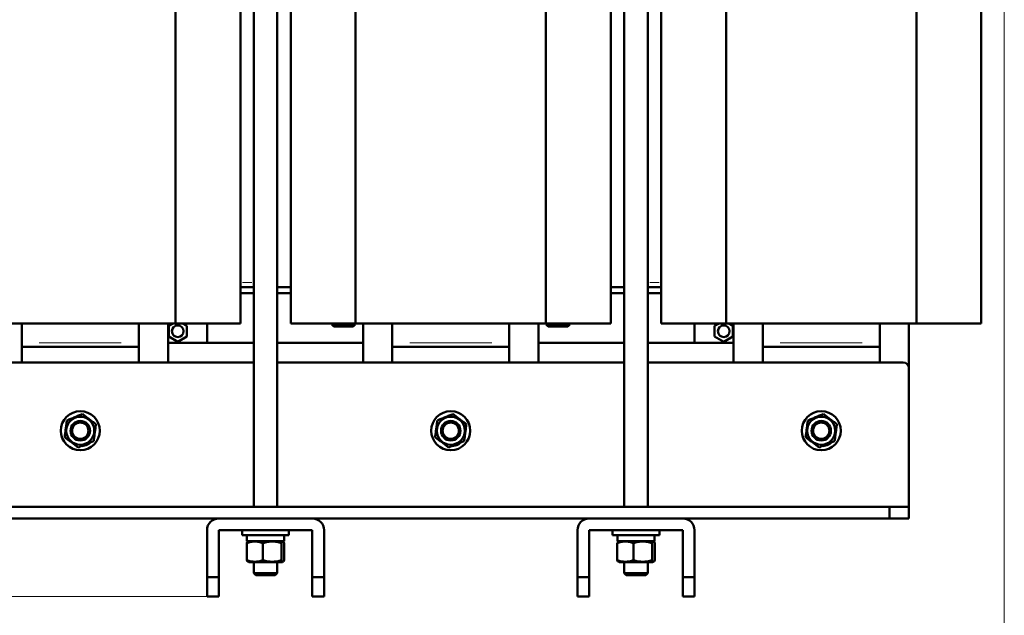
# Model space of a CAD drawing. Header units: millimetres. Extents: x 0 to 1198, y 0 to 1680.
# Tile 3 of 5: x 401 to 906, y 335 to 640. Entities that reach past the tile are written whole.
import ezdxf

# ---------------------------------------------------------------- set-up
doc = ezdxf.new("R2010")
doc.units = ezdxf.units.MM
doc.header["$LTSCALE"] = 4
doc.linetypes.add('SLD-Сплошная', pattern=[0])
doc.styles.add('SLDTEXTSTYLE0', font='TXT', dxfattribs={"width": 0.7})
doc.styles.add('SLDTEXTSTYLE1', font='TXT', dxfattribs={"width": 0.7, "bigfont": 'bigfont'})
doc.dimstyles.new('SLDDIMSTYLE0', dxfattribs={"dimtxt": 20, "dimasz": 20, "dimexe": 0, "dimexo": 0.0625, "dimgap": 5, "dimtad": 2, "dimdec": 1, "dimrnd": 1e-09, "dimzin": 12, "dimdsep": 46, "dimtxsty": 'SLDTEXTSTYLE0', "dimsah": 1, "dimcen": 0.09, "dimadec": 0, "dimazin": 3, "dimtfac": 1, "dimtdec": 3, "dimtofl": 0, "dimtmove": 0, "dimatfit": 3, "dimfxl": 0, "dimfrac": 2, "dimtolj": 1, "dimtzin": 12, "dimarcsym": 0})

# ---------------------------------------------------------------- blocks, each defined once
blk = doc.blocks.new('_D')
at = {"color": 7, "linetype": 'SLD-Сплошная', "lineweight": 0}
for p, q in [((496.6, 944.81), (273.55, 944.81)), ((277.55, 344.81), (277.55, 944.81)), ((496.6, 344.81), (273.55, 344.81))]:
    blk.add_line(p, q, dxfattribs=at)
at = {"color": 7, "linetype": 'SLD-Сплошная', "lineweight": 18}
for points in [[(277.55, 944.81), (274.47, 924.81), (280.63, 924.81)], [(277.55, 344.81), (280.63, 364.81), (274.47, 364.81)]]:
    blk.add_solid(points, dxfattribs=at)
at = {"color": 7, "linetype": 'SLD-Сплошная', "lineweight": 18, "insert": (251.77, 638.41), "char_height": 20, "attachment_point": 1, "rotation": 90, "style": 'SLDTEXTSTYLE1'}
blk.add_mtext('В', dxfattribs=at)
blk = doc.blocks.new('_D_1')
at = {"color": 7, "linetype": 'SLD-Сплошная', "lineweight": 0}
for p, q in [((905.53, 715.08), (905.53, 268.81)), ((349.55, 484.77), (349.55, 268.81)), ((349.55, 272.81), (905.53, 272.81))]:
    blk.add_line(p, q, dxfattribs=at)
at = {"color": 7, "linetype": 'SLD-Сплошная', "lineweight": 18}
for points in [[(349.55, 272.81), (369.55, 269.73), (369.55, 275.89)], [(905.53, 272.81), (885.53, 275.89), (885.53, 269.73)]]:
    blk.add_solid(points, dxfattribs=at)
at = {"color": 7, "linetype": 'SLD-Сплошная', "lineweight": 18, "insert": (619.72, 298.59), "char_height": 20, "attachment_point": 1, "style": 'SLDTEXTSTYLE1'}
blk.add_mtext('Ш', dxfattribs=at)

msp = doc.modelspace()

# ---------------------------------------------------------------- linework, layer by layer
at = {"color": 7, "linetype": 'SLD-Сплошная', "lineweight": 50}
for p, q in [((520.64, 839.71), (520.64, 390.81)), ((532.64, 390.81), (532.64, 839.71)), ((710.64, 839.71), (710.64, 390.81)), ((722.64, 390.81), (722.64, 839.71)), ((480.42, 814.81), (480.42, 484.81)), ((513.74, 484.81), (513.74, 814.81)), ((539.55, 814.81), (539.55, 484.81)), ((572.87, 814.81), (572.87, 484.81)), ((670.42, 814.81), (670.42, 484.81)), ((703.74, 484.81), (703.74, 814.81)), ((729.55, 814.81), (729.55, 484.81)), ((762.87, 814.81), (762.87, 484.81)), ((860.42, 814.81), (860.42, 484.81)), ((893.74, 484.81), (893.74, 814.81)), ((513.74, 503.31), (520.64, 503.31)), ((520.64, 500.31), (513.74, 500.31)), ((532.64, 503.31), (539.55, 503.31)), ((539.55, 500.31), (532.64, 500.31)), ((703.74, 503.31), (710.64, 503.31)), ((710.64, 500.31), (703.74, 500.31)), ((722.64, 503.31), (729.55, 503.31)), ((729.55, 500.31), (722.64, 500.31)), ((382.87, 484.81), (480.42, 484.81)), ((401.64, 484.81), (401.64, 474.81)), ((461.64, 484.81), (461.64, 474.81)), ((476.64, 484.81), (476.64, 464.81)), ((476.97, 483.51), (479.22, 484.81)), ((480.42, 484.81), (513.74, 484.81)), ((484.07, 484.81), (486.32, 483.51)), ((496.64, 474.81), (496.64, 484.81)), ((496.64, 484.81), (496.64, 474.81)), ((539.55, 484.81), (572.87, 484.81)), ((560.64, 484.81), (560.64, 484.31)), ((572.64, 484.31), (572.64, 484.81)), ((572.87, 484.81), (670.42, 484.81)), ((576.64, 464.81), (576.64, 484.81)), ((591.64, 484.81), (591.64, 474.81)), ((651.64, 484.81), (651.64, 474.81)), ((666.64, 484.81), (666.64, 464.81)), ((670.42, 484.81), (703.74, 484.81)), ((670.64, 484.81), (670.64, 484.31)), ((682.64, 484.31), (682.64, 484.81)), ((729.55, 484.81), (762.87, 484.81)), ((746.64, 484.81), (746.64, 474.81)), ((756.97, 483.51), (759.22, 484.81)), ((762.87, 484.81), (860.42, 484.81)), ((764.07, 484.81), (766.32, 483.51)), ((766.64, 464.81), (766.64, 484.81)), ((781.64, 484.81), (781.64, 474.81)), ((841.64, 484.81), (841.64, 474.81)), ((856.64, 484.81), (856.64, 461.81)), ((860.42, 484.81), (893.74, 484.81)), ((476.97, 478.11), (476.97, 483.51)), ((486.32, 483.51), (486.32, 478.11)), ((560.64, 484.31), (561.64, 483.31)), ((560.64, 484.31), (572.64, 484.31)), ((561.64, 483.31), (566.64, 483.31)), ((566.64, 483.31), (571.64, 483.31)), ((571.64, 483.31), (572.64, 484.31)), ((670.64, 484.31), (671.64, 483.31)), ((670.64, 484.31), (682.64, 484.31)), ((671.64, 483.31), (676.64, 483.31)), ((676.64, 483.31), (681.64, 483.31)), ((681.64, 483.31), (682.64, 484.31)), ((756.97, 478.11), (756.97, 483.51)), ((766.32, 483.51), (766.32, 478.11)), ((401.64, 474.81), (401.64, 472.81)), ((461.64, 474.81), (461.64, 472.81)), ((520.64, 474.81), (476.64, 474.81)), ((481.64, 475.41), (476.97, 478.11)), ((486.32, 478.11), (481.64, 475.41)), ((576.64, 474.81), (532.64, 474.81)), ((591.64, 474.81), (591.64, 472.81)), ((651.64, 474.81), (651.64, 472.81)), ((710.64, 474.81), (666.64, 474.81)), ((766.64, 474.81), (722.64, 474.81)), ((761.64, 475.41), (756.97, 478.11)), ((766.32, 478.11), (761.64, 475.41)), ((781.64, 474.81), (781.64, 472.81)), ((841.64, 474.81), (841.64, 472.81)), ((401.64, 472.81), (401.64, 464.81)), ((401.64, 472.81), (461.64, 472.81)), ((461.64, 464.81), (461.64, 472.81)), ((591.64, 472.81), (591.64, 464.81)), ((591.64, 472.81), (651.64, 472.81)), ((651.64, 464.81), (651.64, 472.81)), ((781.64, 472.81), (841.64, 472.81)), ((781.64, 472.81), (781.64, 464.81)), ((841.64, 464.81), (841.64, 472.81)), ((401.64, 464.81), (389.64, 464.81)), ((401.64, 464.81), (461.64, 464.81)), ((520.64, 464.81), (461.64, 464.81)), ((591.64, 464.81), (532.64, 464.81)), ((591.64, 464.81), (651.64, 464.81)), ((710.64, 464.81), (651.64, 464.81)), ((781.64, 464.81), (722.64, 464.81)), ((781.64, 464.81), (841.64, 464.81)), ((853.64, 464.81), (841.64, 464.81)), ((856.64, 390.81), (856.64, 461.81)), ((434.69, 422.46), (434.52, 422.88)), ((436.84, 423.78), (436.02, 423.16)), ((624.69, 422.46), (624.52, 422.88)), ((626.84, 423.78), (626.02, 423.16)), ((814.69, 422.46), (814.52, 422.88)), ((816.84, 423.78), (816.02, 423.16)), ((396.64, 390.81), (846.64, 390.81)), ((846.64, 390.81), (846.64, 384.81)), ((846.64, 390.81), (856.64, 390.81)), ((856.64, 384.81), (856.64, 390.81)), ((502.64, 384.81), (396.64, 384.81)), ((502.64, 384.81), (550.64, 384.81)), ((692.64, 384.81), (550.64, 384.81)), ((740.64, 384.81), (692.64, 384.81)), ((846.64, 384.81), (740.64, 384.81)), ((856.64, 384.81), (846.64, 384.81)), ((496.64, 354.81), (496.64, 378.81)), ((502.64, 378.81), (502.64, 354.81)), ((550.64, 378.81), (502.64, 378.81)), ((514.64, 378.81), (514.64, 376.31)), ((538.64, 376.31), (538.64, 378.81)), ((550.64, 354.81), (550.64, 378.81)), ((556.64, 378.81), (556.64, 354.81)), ((686.64, 378.81), (686.64, 354.81)), ((740.64, 378.81), (692.64, 378.81)), ((692.64, 378.81), (692.64, 354.81)), ((704.64, 378.81), (704.64, 376.31)), ((728.64, 376.31), (728.64, 378.81)), ((740.64, 354.81), (740.64, 378.81)), ((746.64, 354.81), (746.64, 378.81)), ((514.64, 376.31), (538.64, 376.31)), ((517.09, 376.31), (517.09, 373.21)), ((536.19, 373.21), (536.19, 376.31)), ((704.64, 376.31), (728.64, 376.31)), ((707.09, 376.31), (707.09, 373.21)), ((726.19, 373.21), (726.19, 376.31)), ((517.04, 372.19), (517.04, 363.43)), ((517.09, 373.21), (536.19, 373.21)), ((517.57, 372.95), (517.54, 372.93)), ((518.02, 373.21), (517.57, 372.95)), ((525.29, 363.43), (525.29, 372.19)), ((534.89, 363.43), (534.89, 372.19)), ((535.72, 372.95), (535.27, 373.21)), ((536.24, 363.43), (536.24, 372.19)), ((707.04, 372.19), (707.04, 363.43)), ((707.09, 373.21), (726.19, 373.21)), ((708.02, 373.21), (707.57, 372.95)), ((715.29, 363.43), (715.29, 372.19)), ((724.89, 363.43), (724.89, 372.19)), ((725.72, 372.95), (725.27, 373.21)), ((726.24, 363.43), (726.24, 372.19)), ((517.54, 362.69), (518.02, 362.41)), ((518.02, 362.41), (526.64, 362.41)), ((520.64, 362.41), (520.64, 356.81)), ((526.64, 362.41), (535.27, 362.41)), ((532.64, 356.81), (532.64, 362.41)), ((535.27, 362.41), (535.75, 362.69)), ((707.54, 362.69), (708.02, 362.41)), ((708.02, 362.41), (716.64, 362.41)), ((710.64, 362.41), (710.64, 356.81)), ((716.64, 362.41), (725.27, 362.41)), ((722.64, 356.81), (722.64, 362.41)), ((725.27, 362.41), (725.75, 362.69)), ((502.64, 354.81), (496.64, 354.81)), ((496.64, 354.81), (496.64, 344.81)), ((502.64, 354.81), (502.64, 344.81)), ((520.64, 356.81), (521.64, 355.81)), ((520.64, 356.81), (532.64, 356.81)), ((521.64, 355.81), (531.64, 355.81)), ((531.64, 355.81), (532.64, 356.81)), ((550.64, 344.81), (550.64, 354.81)), ((556.64, 354.81), (550.64, 354.81)), ((556.64, 344.81), (556.64, 354.81)), ((686.64, 354.81), (692.64, 354.81)), ((686.64, 344.81), (686.64, 354.81)), ((692.64, 354.81), (692.64, 344.81)), ((710.64, 356.81), (711.64, 355.81)), ((710.64, 356.81), (722.64, 356.81)), ((711.64, 355.81), (716.64, 355.81)), ((716.64, 355.81), (721.64, 355.81)), ((721.64, 355.81), (722.64, 356.81)), ((740.64, 354.81), (746.64, 354.81)), ((740.64, 344.81), (740.64, 354.81)), ((746.64, 344.81), (746.64, 354.81)), ((502.64, 344.81), (496.64, 344.81)), ((550.64, 344.81), (556.64, 344.81)), ((692.64, 344.81), (686.64, 344.81)), ((740.64, 344.81), (746.64, 344.81))]:
    msp.add_line(p, q, dxfattribs=at)
at = {"color": 8, "linetype": 'SLD-Сплошная', "lineweight": 18}
for p, q in [((514.77, 505.81), (519.61, 505.81)), ((723.68, 505.81), (728.51, 505.81)), ((410.64, 474.81), (452.64, 474.81)), ((600.64, 474.81), (642.64, 474.81)), ((790.64, 474.81), (832.64, 474.81))]:
    msp.add_line(p, q, dxfattribs=at)
at = {"color": 7, "linetype": 'SLD-Сплошная', "lineweight": 50, "flags": 128}
for points in [[(434.69, 422.46), (433.09, 421.98), (432.45, 421.89)], [(624.69, 422.46), (623.09, 421.98), (622.45, 421.89)], [(814.69, 422.46), (813.09, 421.98), (812.45, 421.89)]]:
    msp.add_lwpolyline(points, dxfattribs=at)
at = {"color": 7, "linetype": 'SLD-Сплошная', "lineweight": 50}
for centre, radius in [((481.64, 480.81), 3), ((761.64, 480.81), 3), ((431.64, 429.81), 10), ((621.64, 429.81), 10), ((811.64, 429.81), 10), ((431.64, 429.81), 7.19), ((431.64, 429.81), 5), ((621.64, 429.81), 7.19), ((621.64, 429.81), 5), ((811.64, 429.81), 7.19), ((811.64, 429.81), 5), ((431.64, 429.81), 4.17), ((621.64, 429.81), 4.17), ((811.64, 429.81), 4.17)]:
    msp.add_circle(centre, radius, dxfattribs=at)
for centre, radius, start, end in [((853.64, 461.81), 3, 0, 90), ((431.64, 429.81), 7.96, 292.5227, 303.3245), ((621.64, 429.81), 7.96, 292.5227, 303.3245), ((811.64, 429.81), 7.96, 292.5227, 303.3245), ((502.64, 378.81), 6, 90, 180), ((550.64, 378.81), 6, 0, 90), ((692.64, 378.81), 6, 90, 180), ((740.64, 378.81), 6, 0, 90)]:
    msp.add_arc(centre, radius, start, end, dxfattribs=at)
for points, knots in [([(424.77, 435.08), (424.68, 434.38), (424.59, 433.67), (424.4, 432.24), (424.3, 431.52), (424.16, 430.43), (424.11, 430.06), (424.02, 429.34), (423.97, 428.98), (423.83, 427.9), (423.74, 427.19), (423.64, 426.49)], [0, 0, 0, 0, 0.25, 0.25, 0.5, 0.5, 0.625, 0.625, 0.75, 0.75, 1, 1, 1, 1]), ([(432.77, 438.4), (432.12, 438.12), (431.45, 437.85), (430.12, 437.3), (429.45, 437.02), (428.1, 436.46), (427.42, 436.18), (426.08, 435.62), (425.42, 435.35), (424.77, 435.08)], [0, 0, 0, 0, 0.25, 0.25, 0.5, 0.5, 0.75, 0.75, 1, 1, 1, 1]), ([(439.64, 433.13), (439.08, 433.56), (438.52, 433.99), (437.37, 434.87), (436.8, 435.31), (435.92, 435.98), (435.63, 436.21), (435.05, 436.65), (434.76, 436.87), (433.9, 437.53), (433.33, 437.96), (432.77, 438.4)], [0, 0, 0, 0, 0.25, 0.25, 0.5, 0.5, 0.625, 0.625, 0.75, 0.75, 1, 1, 1, 1]), ([(614.77, 435.08), (614.68, 434.38), (614.59, 433.67), (614.4, 432.25), (614.3, 431.53), (614.16, 430.44), (614.11, 430.07), (614.02, 429.34), (613.97, 428.98), (613.83, 427.9), (613.74, 427.19), (613.64, 426.49)], [0, 0, 0, 0, 0.25, 0.25, 0.5, 0.5, 0.625, 0.625, 0.75, 0.75, 1, 1, 1, 1]), ([(622.77, 438.4), (622.12, 438.12), (621.46, 437.85), (620.13, 437.3), (619.46, 437.02), (618.44, 436.6), (618.1, 436.46), (617.42, 436.18), (617.08, 436.04), (616.08, 435.62), (615.42, 435.35), (614.77, 435.08)], [0, 0, 0, 0, 0.25, 0.25, 0.5, 0.5, 0.625, 0.625, 0.75, 0.75, 1, 1, 1, 1]), ([(629.64, 433.13), (629.08, 433.56), (628.52, 433.99), (627.37, 434.87), (626.8, 435.31), (625.92, 435.98), (625.63, 436.21), (625.05, 436.65), (624.76, 436.87), (623.9, 437.53), (623.33, 437.96), (622.77, 438.4)], [0, 0, 0, 0, 0.25, 0.25, 0.5, 0.5, 0.625, 0.625, 0.75, 0.75, 1, 1, 1, 1]), ([(804.77, 435.08), (804.68, 434.38), (804.59, 433.67), (804.4, 432.24), (804.3, 431.52), (804.16, 430.43), (804.11, 430.06), (804.02, 429.34), (803.97, 428.98), (803.83, 427.9), (803.74, 427.19), (803.64, 426.49)], [0, 0, 0, 0, 0.25, 0.25, 0.5, 0.5, 0.625, 0.625, 0.75, 0.75, 1, 1, 1, 1]), ([(812.77, 438.4), (812.12, 438.12), (811.45, 437.85), (810.12, 437.3), (809.45, 437.02), (808.1, 436.46), (807.42, 436.18), (806.08, 435.62), (805.42, 435.35), (804.77, 435.08)], [0, 0, 0, 0, 0.25, 0.25, 0.5, 0.5, 0.75, 0.75, 1, 1, 1, 1]), ([(819.64, 433.13), (819.08, 433.56), (818.52, 433.99), (817.37, 434.87), (816.8, 435.31), (815.92, 435.98), (815.63, 436.21), (815.05, 436.65), (814.76, 436.87), (813.9, 437.53), (813.33, 437.96), (812.77, 438.4)], [0, 0, 0, 0, 0.25, 0.25, 0.5, 0.5, 0.625, 0.625, 0.75, 0.75, 1, 1, 1, 1]), ([(438.52, 424.54), (438.61, 425.24), (438.7, 425.95), (438.89, 427.37), (438.98, 428.09), (439.13, 429.19), (439.17, 429.56), (439.27, 430.28), (439.32, 430.64), (439.46, 431.72), (439.55, 432.42), (439.64, 433.13)], [0, 0, 0, 0, 0.25, 0.25, 0.5, 0.5, 0.625, 0.625, 0.75, 0.75, 1, 1, 1, 1]), ([(628.52, 424.54), (628.61, 425.24), (628.7, 425.94), (628.89, 427.37), (628.98, 428.09), (629.13, 429.18), (629.17, 429.55), (629.27, 430.28), (629.32, 430.64), (629.46, 431.72), (629.55, 432.42), (629.64, 433.13)], [0, 0, 0, 0, 0.25, 0.25, 0.5, 0.5, 0.625, 0.625, 0.75, 0.75, 1, 1, 1, 1]), ([(818.52, 424.54), (818.61, 425.24), (818.7, 425.95), (818.89, 427.37), (818.98, 428.09), (819.13, 429.19), (819.17, 429.56), (819.27, 430.28), (819.32, 430.64), (819.46, 431.72), (819.55, 432.42), (819.64, 433.13)], [0, 0, 0, 0, 0.25, 0.25, 0.5, 0.5, 0.625, 0.625, 0.75, 0.75, 1, 1, 1, 1]), ([(423.64, 426.49), (424.2, 426.06), (424.77, 425.63), (425.91, 424.75), (426.49, 424.31), (427.37, 423.64), (427.66, 423.41), (428.24, 422.97), (428.53, 422.75), (429.39, 422.09), (429.95, 421.65), (430.52, 421.22)], [0, 0, 0, 0, 0.25, 0.25, 0.5, 0.5, 0.625, 0.625, 0.75, 0.75, 1, 1, 1, 1]), ([(430.52, 421.22), (431.17, 421.49), (431.83, 421.77), (433.17, 422.32), (433.83, 422.6), (435.18, 423.16), (435.86, 423.44), (437.2, 424), (437.86, 424.27), (438.52, 424.54)], [0, 0, 0, 0, 0.25, 0.25, 0.5, 0.5, 0.75, 0.75, 1, 1, 1, 1]), ([(613.64, 426.49), (614.2, 426.06), (614.77, 425.63), (615.91, 424.75), (616.49, 424.31), (617.37, 423.64), (617.66, 423.41), (618.24, 422.97), (618.53, 422.75), (619.39, 422.09), (619.95, 421.65), (620.52, 421.22)], [0, 0, 0, 0, 0.25, 0.25, 0.5, 0.5, 0.625, 0.625, 0.75, 0.75, 1, 1, 1, 1]), ([(620.52, 421.22), (621.17, 421.49), (621.83, 421.77), (623.16, 422.32), (623.83, 422.6), (624.85, 423.02), (625.19, 423.16), (625.87, 423.44), (626.2, 423.58), (627.2, 424), (627.86, 424.27), (628.52, 424.54)], [0, 0, 0, 0, 0.25, 0.25, 0.5, 0.5, 0.625, 0.625, 0.75, 0.75, 1, 1, 1, 1]), ([(803.64, 426.49), (804.2, 426.06), (804.77, 425.63), (805.91, 424.75), (806.49, 424.31), (807.37, 423.64), (807.66, 423.41), (808.24, 422.97), (808.53, 422.75), (809.39, 422.09), (809.95, 421.65), (810.52, 421.22)], [0, 0, 0, 0, 0.25, 0.25, 0.5, 0.5, 0.625, 0.625, 0.75, 0.75, 1, 1, 1, 1]), ([(810.52, 421.22), (811.17, 421.49), (811.83, 421.77), (813.17, 422.32), (813.83, 422.6), (815.18, 423.16), (815.86, 423.44), (817.2, 424), (817.86, 424.27), (818.52, 424.54)], [0, 0, 0, 0, 0.25, 0.25, 0.5, 0.5, 0.75, 0.75, 1, 1, 1, 1]), ([(517.04, 372.19), (517.72, 372.43), (518.39, 372.64), (519.77, 372.92), (520.46, 372.99), (521.51, 372.99), (521.86, 372.97), (522.56, 372.9), (522.9, 372.85), (523.94, 372.64), (524.62, 372.43), (525.29, 372.19)], [0, 0, 0, 0, 0.25, 0.25, 0.5, 0.5, 0.625, 0.625, 0.75, 0.75, 1, 1, 1, 1]), ([(525.29, 372.19), (526.07, 372.43), (526.86, 372.64), (528.46, 372.92), (529.27, 372.99), (530.49, 372.99), (530.9, 372.97), (531.71, 372.9), (532.11, 372.85), (533.31, 372.64), (534.11, 372.43), (534.89, 372.19)], [0, 0, 0, 0, 0.25, 0.25, 0.5, 0.5, 0.625, 0.625, 0.75, 0.75, 1, 1, 1, 1]), ([(534.89, 372.19), (535, 372.43), (535.11, 372.63), (535.34, 372.91), (535.45, 372.99), (535.62, 372.99), (535.68, 372.97), (535.79, 372.9), (535.85, 372.85), (536.02, 372.64), (536.13, 372.43), (536.24, 372.19)], [0, 0, 0, 0, 0.25, 0.25, 0.5, 0.5, 0.625, 0.625, 0.75, 0.75, 1, 1, 1, 1]), ([(707.04, 372.19), (707.72, 372.43), (708.39, 372.64), (709.77, 372.92), (710.46, 372.99), (711.51, 372.99), (711.86, 372.97), (712.56, 372.9), (712.9, 372.85), (713.94, 372.64), (714.62, 372.43), (715.29, 372.19)], [0, 0, 0, 0, 0.25, 0.25, 0.5, 0.5, 0.625, 0.625, 0.75, 0.75, 1, 1, 1, 1]), ([(715.29, 372.19), (716.07, 372.43), (716.86, 372.64), (718.46, 372.92), (719.27, 372.99), (720.49, 372.99), (720.9, 372.97), (721.71, 372.9), (722.11, 372.85), (723.31, 372.64), (724.11, 372.43), (724.89, 372.19)], [0, 0, 0, 0, 0.25, 0.25, 0.5, 0.5, 0.625, 0.625, 0.75, 0.75, 1, 1, 1, 1]), ([(724.89, 372.19), (725, 372.43), (725.11, 372.63), (725.34, 372.91), (725.45, 372.99), (725.62, 372.99), (725.68, 372.97), (725.79, 372.9), (725.85, 372.85), (726.02, 372.64), (726.13, 372.43), (726.24, 372.19)], [0, 0, 0, 0, 0.25, 0.25, 0.5, 0.5, 0.625, 0.625, 0.75, 0.75, 1, 1, 1, 1]), ([(525.29, 363.43), (524.62, 363.18), (523.94, 362.98), (522.57, 362.7), (521.88, 362.63), (520.82, 362.63), (520.47, 362.64), (519.78, 362.72), (519.43, 362.77), (518.4, 362.98), (517.72, 363.18), (517.04, 363.43)], [0, 0, 0, 0, 0.25, 0.25, 0.5, 0.5, 0.625, 0.625, 0.75, 0.75, 1, 1, 1, 1]), ([(517.04, 363.43), (517.16, 363.18), (517.33, 362.81), (517.51, 362.75), (517.57, 362.73)], [0, 0, 0, 0, 0.682894, 1, 1, 1, 1]), ([(534.89, 363.43), (534.11, 363.19), (533.32, 362.98), (531.73, 362.7), (530.92, 362.63), (529.7, 362.63), (529.29, 362.64), (528.48, 362.72), (528.08, 362.77), (526.87, 362.98), (526.08, 363.18), (525.29, 363.43)], [0, 0, 0, 0, 0.25, 0.25, 0.5, 0.5, 0.625, 0.625, 0.75, 0.75, 1, 1, 1, 1]), ([(536.24, 363.43), (536.13, 363.18), (536.02, 362.98), (535.8, 362.7), (535.68, 362.63), (535.51, 362.63), (535.45, 362.64), (535.34, 362.72), (535.28, 362.77), (535.11, 362.98), (535, 363.18), (534.89, 363.43)], [0, 0, 0, 0, 0.25, 0.25, 0.5, 0.5, 0.625, 0.625, 0.75, 0.75, 1, 1, 1, 1]), ([(715.29, 363.43), (714.62, 363.18), (713.94, 362.98), (712.57, 362.7), (711.88, 362.63), (710.82, 362.63), (710.47, 362.64), (709.78, 362.72), (709.43, 362.77), (708.4, 362.98), (707.72, 363.18), (707.04, 363.43)], [0, 0, 0, 0, 0.25, 0.25, 0.5, 0.5, 0.625, 0.625, 0.75, 0.75, 1, 1, 1, 1]), ([(707.04, 363.43), (707.16, 363.18), (707.33, 362.81), (707.51, 362.75), (707.57, 362.73)], [0, 0, 0, 0, 0.682894, 1, 1, 1, 1]), ([(724.89, 363.43), (724.11, 363.19), (723.32, 362.98), (721.73, 362.7), (720.92, 362.63), (719.7, 362.63), (719.29, 362.64), (718.48, 362.72), (718.08, 362.77), (716.87, 362.98), (716.08, 363.18), (715.29, 363.43)], [0, 0, 0, 0, 0.25, 0.25, 0.5, 0.5, 0.625, 0.625, 0.75, 0.75, 1, 1, 1, 1]), ([(726.24, 363.43), (726.13, 363.18), (726.02, 362.98), (725.8, 362.7), (725.68, 362.63), (725.51, 362.63), (725.45, 362.64), (725.34, 362.72), (725.28, 362.77), (725.11, 362.98), (725, 363.18), (724.89, 363.43)], [0, 0, 0, 0, 0.25, 0.25, 0.5, 0.5, 0.625, 0.625, 0.75, 0.75, 1, 1, 1, 1])]:
    msp.add_open_spline(points, degree=3, knots=knots, dxfattribs=at)
for points in [[(517.57, 372.95), (517.39, 372.85), (517.21, 372.57), (517.04, 372.19)], [(707.57, 372.95), (707.39, 372.85), (707.21, 372.57), (707.04, 372.19)]]:
    msp.add_open_spline(points, degree=3, dxfattribs=at)

# ---------------------------------------------------------------- dimensions: what is measured, and where the dimension line sits
at = {"color": 7, "linetype": 'SLD-Сплошная', "lineweight": 18}
dim = msp.add_linear_dim(base=(277.55, 944.81), p1=(496.64, 344.81), p2=(496.64, 944.81), angle=90, text='В', dimstyle='SLDDIMSTYLE0', dxfattribs=at)
dim.commit()
dim.dimension.update_dxf_attribs({"geometry": '_D', "text_midpoint": (277.55, 644.81), "dimtype": 160})
dim = msp.add_linear_dim(base=(905.53, 272.81), p1=(349.55, 484.81), p2=(905.53, 715.12), text='Ш', dimstyle='SLDDIMSTYLE0', dxfattribs=at)
dim.commit()
dim.dimension.update_dxf_attribs({"geometry": '_D_1', "text_midpoint": (627.54, 272.81), "dimtype": 160})

doc.saveas('drawing.dxf')
